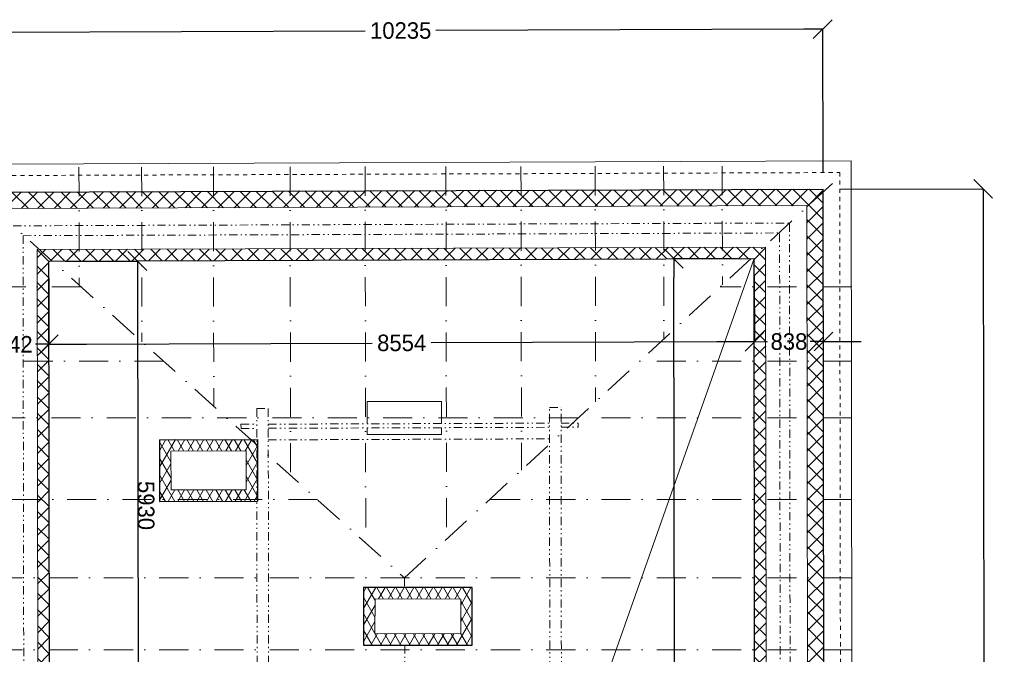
# Model space of a CAD drawing. Extents: x 25031 to 63966, y -28982 to 9473.
# Tile 12 of 12: x 50524 to 62464, y 1777 to 9473. Entities that reach past the tile are written whole.
import ezdxf

# ---------------------------------------------------------------- set-up
doc = ezdxf.new("R2010")
doc.units = 0
doc.header["$MEASUREMENT"] = 0
for name, pattern in [('Čerchovaná', [670.277762, 352.777767, -176.388884, 0, -141.111112]), ('Čerchovaná se dvěma tečkami S', [250, 100, -40, 15, -40, 15, -40]), ('čárkovaná S', [100, 50, -50])]:
    doc.linetypes.add(name, pattern=pattern)
for name, color, linetype, lineweight in [('2D VÝPLNĚ_Číslo_pera__4', 91, 'Continuous', 13), ('hřeben_Číslo_pera__1', 7, 'Continuous', 15), ('komín_Číslo_pera__1', 7, 'Continuous', 15), ('komín_Číslo_pera__2', 1, 'Continuous', 25), ('krokve_Číslo_pera__1', 7, 'Continuous', 15), ('vodorovné konstrukce_Číslo_pera__1', 7, 'Continuous', 15), ('zdi_Číslo_pera__1', 7, 'Continuous', 15), ('zdi_Číslo_pera__2', 1, 'Continuous', 25), ('zdi_Číslo_pera__7', 7, 'Continuous', 20)]:
    doc.layers.add(name, color=color, linetype=linetype, lineweight=lineweight)
doc.layers.add('blok I_pohled4_terén_Číslo_pera__241', color=9, linetype='Continuous', lineweight=13, true_color=0x808080)
doc.layers.add('KÓTY.ZÁKLADNÍ', color=7, linetype='Continuous')
doc.styles.add('GENERATED_STYLE_2', font='txt')
doc.dimstyles.new('GENERATED_STYLE__1', dxfattribs={"dimtxt": 200, "dimasz": 228, "dimexe": 0.18, "dimexo": 200, "dimgap": 0.09, "dimtad": 1, "dimtih": 1, "dimtoh": 1, "dimdec": 0, "dimzin": 0, "dimdsep": 46, "dimtxsty": 'GENERATED_STYLE_2', "dimblk": 'ARROWHEAD_6', "dimblk1": 'ARROWHEAD_6', "dimblk2": 'ARROWHEAD_6', "dimcen": 0.09, "dimclrd": 256, "dimclre": 256, "dimclrt": 256, "dimazin": 0, "dimtfac": 1, "dimtdec": 4, "dimtmove": 0, "dimatfit": 3, "dimfxl": 0, "dimtolj": 1, "dimtzin": 0, "dimarcsym": 0})
doc.dimstyles.new('GENERATED_STYLE__2', dxfattribs={"dimtxt": 200, "dimasz": 228, "dimexe": 0.18, "dimexo": 200, "dimgap": 0.09, "dimtad": 1, "dimdec": 0, "dimzin": 0, "dimdsep": 46, "dimtxsty": 'GENERATED_STYLE_2', "dimblk": 'ARROWHEAD_6', "dimblk1": 'ARROWHEAD_6', "dimblk2": 'ARROWHEAD_6', "dimcen": 0.09, "dimclrd": 256, "dimclre": 256, "dimclrt": 256, "dimazin": 0, "dimtfac": 1, "dimtdec": 4, "dimtmove": 0, "dimatfit": 3, "dimfxl": 0, "dimtolj": 1, "dimtzin": 0, "dimarcsym": 0})
pattern_1 = [(45, (0, 0), (-98.99495, 98.99495), []), (135, (0, 0), (98.99495, 98.99495), [])]
pattern_2 = [(60, (0, 0), (-86.60254, 50), []), (120, (0, 0), (86.60254, 50), [])]

# ---------------------------------------------------------------- blocks, each defined once
blk = doc.blocks.new('ARROWHEAD_6')
at = {"linetype": 'Continuous'}
for p, q in [((0, 0), (-1, 0)), ((-0.5, -0.5), (0.5, 0.5))]:
    blk.add_line(p, q, dxfattribs=at)
blk = doc.blocks.new('*D1004')
at = {"layer": 'Defpoints', "color": 0, "linetype": 'Continuous', "transparency": 16777216}
for p in [(60261, 9358), (60268, 7418), (50033, 7381)]:
    blk.add_point(p, dxfattribs=at)
at = {"layer": 'KÓTY.ZÁKLADNÍ', "linetype": 'Continuous', "lineweight": -2, "transparency": 16777216}
for p, q in [((50033, 7581), (50026, 9322)), ((50254, 9322), (54715, 9338)), ((60033, 9357), (55572, 9341)), ((60267, 7618), (60261, 9358))]:
    blk.add_line(p, q, dxfattribs=at)
at = {"layer": 'KÓTY.ZÁKLADNÍ', "linetype": 'Continuous', "lineweight": -2, "transparency": 16777216, "xscale": 228, "yscale": 228, "zscale": 228}
for p, rotation in [((50026, 9321), 180.2057429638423), ((60261, 9358), 0.2057429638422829)]:
    blk.add_blockref('ARROWHEAD_6', p, dxfattribs=dict(at, rotation=rotation))
at = {"layer": 'KÓTY.ZÁKLADNÍ', "linetype": 'Continuous', "transparency": 16777216, "insert": (55144, 9340), "char_height": 200, "attachment_point": 5, "style": 'GENERATED_STYLE_2'}
blk.add_mtext('\\A1;10235', dxfattribs=at)
blk = doc.blocks.new('*D1005')
at = {"layer": 'Defpoints', "color": 0, "linetype": 'Continuous', "transparency": 16777216}
for p in [(60268, 7418), (60316, -26928), (62256, -26925)]:
    blk.add_point(p, dxfattribs=at)
at = {"layer": 'KÓTY.ZÁKLADNÍ', "linetype": 'Continuous', "lineweight": -2, "transparency": 16777216}
for p, q in [((60468, 7418), (62208, 7421)), ((62208, 7193), (62255, -26697)), ((60516, -26927), (62256, -26925))]:
    blk.add_line(p, q, dxfattribs=at)
at = {"layer": 'KÓTY.ZÁKLADNÍ', "linetype": 'Continuous', "lineweight": -2, "transparency": 16777216, "xscale": 228, "yscale": 228, "zscale": 228}
for p, rotation in [((62208, 7421), 90.07983669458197), ((62256, -26925), 270.079836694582)]:
    blk.add_blockref('ARROWHEAD_6', p, dxfattribs=dict(at, rotation=rotation))
at = {"layer": 'KÓTY.ZÁKLADNÍ', "linetype": 'Continuous', "transparency": 16777216, "insert": (62332, -9752), "char_height": 200, "attachment_point": 5, "rotation": 270.0798, "style": 'GENERATED_STYLE_2'}
blk.add_mtext('\\A1;34346', dxfattribs=at)
blk = doc.blocks.new('*D1020')
at = {"layer": 'Defpoints', "color": 0, "linetype": 'Continuous', "transparency": 16777216}
for p in [(50875, 6544), (50885, 614), (51961, 616)]:
    blk.add_point(p, dxfattribs=at)
at = {"layer": 'KÓTY.ZÁKLADNÍ', "linetype": 'Continuous', "lineweight": -2, "transparency": 16777216}
for p, q in [((51075, 6545), (51951, 6546)), ((51951, 6318), (51961, 844)), ((51085, 615), (51961, 616))]:
    blk.add_line(p, q, dxfattribs=at)
at = {"layer": 'KÓTY.ZÁKLADNÍ', "linetype": 'Continuous', "lineweight": -2, "transparency": 16777216, "xscale": 228, "yscale": 228, "zscale": 228}
for p, rotation in [((51951, 6546), 90.09565909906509), ((51961, 616), 270.0956590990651)]:
    blk.add_blockref('ARROWHEAD_6', p, dxfattribs=dict(at, rotation=rotation))
at = {"layer": 'KÓTY.ZÁKLADNÍ', "linetype": 'Continuous', "transparency": 16777216, "insert": (52056, 3581), "char_height": 200, "attachment_point": 5, "rotation": 270.0957, "style": 'GENERATED_STYLE_2'}
blk.add_mtext('\\A1;5930', dxfattribs=at)
blk = doc.blocks.new('*D1039')
at = {"layer": 'Defpoints', "color": 0, "linetype": 'Continuous', "transparency": 16777216}
for p in [(50875, 6544), (50036, 5723), (50878, 5536)]:
    blk.add_point(p, dxfattribs=at)
at = {"layer": 'KÓTY.ZÁKLADNÍ', "linetype": 'Continuous', "lineweight": -2, "transparency": 16777216}
for p, q in [((50876, 6344), (50878, 5536)), ((49809, 5532), (49581, 5532)), ((50037, 5533), (50200, 5534)), ((50037, 5523), (50037, 5533)), ((50878, 5536), (50715, 5536)), ((51106, 5537), (51334, 5538))]:
    blk.add_line(p, q, dxfattribs=at)
at = {"layer": 'KÓTY.ZÁKLADNÍ', "linetype": 'Continuous', "lineweight": -2, "transparency": 16777216, "xscale": 228, "yscale": 228, "zscale": 228}
for p, rotation in [((50037, 5533), 0.2057429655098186), ((50878, 5536), 180.2057429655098)]:
    blk.add_blockref('ARROWHEAD_6', p, dxfattribs=dict(at, rotation=rotation))
at = {"layer": 'KÓTY.ZÁKLADNÍ', "linetype": 'Continuous', "transparency": 16777216, "insert": (50458, 5535), "char_height": 200, "attachment_point": 5, "style": 'GENERATED_STYLE_2'}
blk.add_mtext('\\A1;842', dxfattribs=at)
blk = doc.blocks.new('*D1040')
at = {"layer": 'Defpoints', "color": 0, "linetype": 'Continuous', "transparency": 16777216}
for p in [(59429, 6575), (50875, 6544), (59433, 5567)]:
    blk.add_point(p, dxfattribs=at)
at = {"layer": 'KÓTY.ZÁKLADNÍ', "linetype": 'Continuous', "lineweight": -2, "transparency": 16777216}
for p, q in [((50876, 6344), (50878, 5536)), ((59430, 6375), (59433, 5567)), ((51106, 5537), (54798, 5550)), ((59205, 5566), (55513, 5553))]:
    blk.add_line(p, q, dxfattribs=at)
at = {"layer": 'KÓTY.ZÁKLADNÍ', "linetype": 'Continuous', "lineweight": -2, "transparency": 16777216, "xscale": 228, "yscale": 228, "zscale": 228}
for p, rotation in [((50878, 5536), 180.2057429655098), ((59433, 5567), 0.2057429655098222)]:
    blk.add_blockref('ARROWHEAD_6', p, dxfattribs=dict(at, rotation=rotation))
at = {"layer": 'KÓTY.ZÁKLADNÍ', "linetype": 'Continuous', "transparency": 16777216, "insert": (55156, 5552), "char_height": 200, "attachment_point": 5, "style": 'GENERATED_STYLE_2'}
blk.add_mtext('\\A1;8554', dxfattribs=at)
blk = doc.blocks.new('*D1041')
at = {"layer": 'Defpoints', "color": 0, "linetype": 'Continuous', "transparency": 16777216}
for p in [(59429, 6575), (60270, 5650), (60271, 5570)]:
    blk.add_point(p, dxfattribs=at)
at = {"layer": 'KÓTY.ZÁKLADNÍ', "linetype": 'Continuous', "lineweight": -2, "transparency": 16777216}
for p, q in [((59430, 6375), (59433, 5567)), ((59205, 5566), (58977, 5565)), ((59433, 5567), (59594, 5568)), ((60271, 5570), (60109, 5569)), ((60271, 5450), (60271, 5570)), ((60499, 5571), (60727, 5572))]:
    blk.add_line(p, q, dxfattribs=at)
at = {"layer": 'KÓTY.ZÁKLADNÍ', "linetype": 'Continuous', "lineweight": -2, "transparency": 16777216, "xscale": 228, "yscale": 228, "zscale": 228}
for p, rotation in [((59433, 5567), 0.2057429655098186), ((60271, 5570), 180.2057429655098)]:
    blk.add_blockref('ARROWHEAD_6', p, dxfattribs=dict(at, rotation=rotation))
at = {"layer": 'KÓTY.ZÁKLADNÍ', "linetype": 'Continuous', "transparency": 16777216, "insert": (59852, 5568), "char_height": 200, "attachment_point": 5, "style": 'GENERATED_STYLE_2'}
blk.add_mtext('\\A1;838', dxfattribs=at)
blk = doc.blocks.new('*D1042')
at = {"layer": 'Defpoints', "color": 0, "linetype": 'Continuous', "transparency": 16777216}
for p in [(58456, 6574), (59429, 6575), (59475, -26088)]:
    blk.add_point(p, dxfattribs=at)
at = {"layer": 'KÓTY.ZÁKLADNÍ', "linetype": 'Continuous', "lineweight": -2, "transparency": 16777216}
for p, q in [((59229, 6575), (58456, 6574)), ((58502, -25861), (58457, 6346)), ((59275, -26088), (58502, -26089))]:
    blk.add_line(p, q, dxfattribs=at)
at = {"layer": 'KÓTY.ZÁKLADNÍ', "linetype": 'Continuous', "lineweight": -2, "transparency": 16777216, "xscale": 228, "yscale": 228, "zscale": 228}
for p, rotation in [((58456, 6574), 90.079836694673), ((58502, -26089), 270.079836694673)]:
    blk.add_blockref('ARROWHEAD_6', p, dxfattribs=dict(at, rotation=rotation))
at = {"layer": 'KÓTY.ZÁKLADNÍ', "linetype": 'Continuous', "transparency": 16777216, "insert": (58579, -9757), "char_height": 200, "attachment_point": 5, "rotation": 270.0798, "style": 'GENERATED_STYLE_2'}
blk.add_mtext('\\A1;32663', dxfattribs=at)

msp = doc.modelspace()

# ---------------------------------------------------------------- hatches: boundary and pattern name
at = {"layer": '2D VÝPLNĚ_Číslo_pera__4', "linetype": 'Continuous'}
h = msp.add_hatch(dxfattribs=at)
h.set_pattern_fill('TEPELNA_IZOLACE_EPS', color=256, style=0, pattern_type=2)
h.set_pattern_definition(pattern_1)
h.paths.add_polyline_path([(50073.7, -16735.5), (27085.4, -16738.6), (27121.6, -26927.5), (60315.8, -26927.5), (60267.9, 7418.2), (50033.4, 7381.4)], flags=0)
h.paths.add_polyline_path([(27320.9, -26727.5), (27286.1, -16938.6), (50274, -16935.4), (50233.7, 7182.2), (60068.2, 7217.5), (60115.5, -26727.5)], flags=0)
h = msp.add_hatch(dxfattribs=at)
h.set_pattern_fill('TEPELNA_IZOLACE_EPS', color=256, style=0, pattern_type=2)
h.set_pattern_definition(pattern_1)
h.paths.add_polyline_path([(43739.2, -26087.5), (43739.2, -26227.5), (59614.8, -26227.5), (59568.9, 6715.7), (50734.6, 6683.9), (50745, 413.9), (55395, 430.6), (55395.8, -79.4), (55595.9, -79), (55594.7, 631.4), (50884.7, 614.4), (50874.8, 6544.5), (59429.1, 6575.2), (59474.6, -26087.5)], flags=0)
h = msp.add_hatch(dxfattribs=at)
h.set_pattern_fill('TEPELNA_IZOLACE_MINERÁL', color=256, style=0, pattern_type=2)
h.set_pattern_definition(pattern_2)
h.paths.add_polyline_path([(53408.4, 4383.5), (52218.4, 4379.3), (52219.7, 3629.3), (53409.7, 3633.5)], flags=0)
h.paths.add_polyline_path([(52359.4, 3769.8), (52358.7, 4239.8), (53268.7, 4243), (53269.4, 3773)], flags=0)
h = msp.add_hatch(dxfattribs=at)
h.set_pattern_fill('TEPELNA_IZOLACE_MINERÁL', color=256, style=0, pattern_type=2)
h.set_pattern_definition(pattern_2)
h.paths.add_polyline_path([(54692.3, 1887.5), (56012.3, 1886.7), (56012.8, 2586.7), (54692.8, 2587.5)], flags=0)
h.paths.add_polyline_path([(54832.4, 2027.4), (54832.7, 2447.4), (55872.7, 2446.7), (55872.4, 2026.7)], flags=0)

# ---------------------------------------------------------------- linework, layer by layer
at = {"layer": 'blok I_pohled4_terén_Číslo_pera__241', "linetype": 'Continuous'}
msp.add_line((54318.8, -7920.5), (59429.1, 6575.2), dxfattribs=at)
at = {"layer": 'hřeben_Číslo_pera__1', "linetype": 'Čerchovaná se dvěma tečkami S'}
for p, q in [((55191, 2702.5), (55191.2, 2587.2)), ((55192.4, 1887.2), (55202.2, -3962.8))]:
    msp.add_line(p, q, dxfattribs=at)
at = {"layer": 'komín_Číslo_pera__1', "linetype": 'Continuous'}
for p, q in [((52358.7, 4239.8), (53268.7, 4243)), ((52358.7, 4239.8), (52359.4, 3769.8)), ((53268.7, 4243), (53269.4, 3773)), ((52359.4, 3769.8), (53269.4, 3773)), ((54832.7, 2447.4), (54832.4, 2027.4)), ((55872.7, 2446.7), (54832.7, 2447.4)), ((55872.4, 2026.7), (55872.7, 2446.7)), ((54832.4, 2027.4), (55872.4, 2026.7))]:
    msp.add_line(p, q, dxfattribs=at)
at = {"layer": 'komín_Číslo_pera__2', "linetype": 'Continuous'}
for p, q in [((52218.4, 4379.3), (53408.4, 4383.5)), ((52218.4, 4379.3), (52219.7, 3629.3)), ((53408.4, 4383.5), (53409.7, 3633.5)), ((52219.7, 3629.3), (53409.7, 3633.5)), ((54692.8, 2587.5), (54692.3, 1887.5)), ((56012.8, 2586.7), (54692.8, 2587.5)), ((56012.3, 1886.7), (56012.8, 2586.7)), ((54692.3, 1887.5), (56012.3, 1886.7))]:
    msp.add_line(p, q, dxfattribs=at)
at = {"layer": 'krokve_Číslo_pera__1', "linetype": 'Čerchovaná'}
for p, q in [((49655.7, 7682.1), (55191, 2702.5)), ((51242.9, 7684.8), (51245.3, 6252.1)), ((52002.9, 7686.1), (52006.4, 5567.4)), ((52872.9, 7687.5), (52877.8, 4783.6)), ((53802.9, 7689.1), (53809.2, 3945.7)), ((54712.9, 7690.6), (54720.5, 3125.8)), ((55191, 2702.5), (60610.8, 7700.4)), ((55692.9, 7692.2), (55700.4, 3172.3)), ((56602.9, 7693.7), (56609.1, 4010.2)), ((57502.9, 7695.2), (57507.7, 4838.8)), ((58332.9, 7696.6), (58336.4, 5603.1)), ((59042.9, 7697.8), (59045.3, 6256.8)), ((51267.1, 6232.5), (49768, 6232.5)), ((60614.1, 6232.5), (59018.9, 6232.5)), ((52267.6, 5332.5), (49768, 5332.5)), ((60614.1, 5332.5), (58043, 5332.5)), ((57294.8, 4642.5), (49768, 4642.5)), ((60614.1, 4642.5), (57294.8, 4642.5)), ((54135, 3652.5), (49768, 3652.5)), ((60614.1, 3652.5), (56221.2, 3652.5)), ((60614.1, 2702.5), (49768, 2702.5)), ((60614.1, 1832.5), (49768, 1832.5))]:
    msp.add_line(p, q, dxfattribs=at)
at = {"layer": 'vodorovné konstrukce_Číslo_pera__1', "linetype": 'Čerchovaná se dvěma tečkami S'}
for p, q in [((50444.1, 6972.9), (59858.5, 7006.7)), ((59905, -26348.4), (59858.5, 7006.7)), ((50564.3, 6853.3), (59738.7, 6886.3)), ((50564.3, 6853.3), (50604.3, -17094)), ((59784.8, -26226), (59738.7, 6886.3)), ((53397.8, 4756.9), (53537.8, 4757.4)), ((53397.8, 4756.9), (53434.4, -17157.5)), ((53537.8, 4757.4), (53574.4, -17157.5)), ((56948, 4769.5), (57088, 4770)), ((56978.6, -17157.5), (56948, 4769.5)), ((57118.6, -17157.5), (57088, 4770)), ((53207.6, 4566.2), (53398.1, 4566.9)), ((53207.8, 4516.2), (53207.6, 4566.2)), ((53538.1, 4567.4), (56948.3, 4579.5)), ((57088.3, 4580), (57296.1, 4580.8)), ((57296.1, 4530.8), (57296.1, 4580.8)), ((53207.8, 4516.2), (53398.2, 4516.9)), ((53538.2, 4517.4), (56948.4, 4529.5)), ((57088.4, 4530), (57296.1, 4530.8)), ((53538.7, 4377.4), (56948.9, 4389.5))]:
    msp.add_line(p, q, dxfattribs=at)
at = {"layer": 'zdi_Číslo_pera__1', "linetype": 'Continuous'}
for p, q in [((49692.8, 7720.2), (60607.4, 7759.4)), ((60656.3, -27267.5), (60607.4, 7759.4)), ((50233.7, 7182.2), (60068.2, 7217.5)), ((60115.5, -26727.5), (60068.2, 7217.5)), ((50734.6, 6683.9), (59568.9, 6715.7)), ((59614.6, -26052.5), (59568.9, 6715.7)), ((50734.6, 6683.9), (50745, 413.9))]:
    msp.add_line(p, q, dxfattribs=at)
at = {"layer": 'zdi_Číslo_pera__1', "linetype": 'čárkovaná S'}
for p in [(49833.1, 7580.7), (60516.1, -27127.5)]:
    msp.add_line(p, (60467.6, 7618.9), dxfattribs=at)
at = {"layer": 'zdi_Číslo_pera__2', "linetype": 'Continuous'}
for p, q in [((50033.4, 7381.4), (60267.9, 7418.2)), ((60315.8, -26927.5), (60267.9, 7418.2)), ((50874.8, 6544.5), (59429.1, 6575.2)), ((59474.6, -26087.5), (59429.1, 6575.2)), ((50874.8, 6544.5), (50884.7, 614.4))]:
    msp.add_line(p, q, dxfattribs=at)
at = {"layer": 'zdi_Číslo_pera__7', "linetype": 'Continuous', "flags": 128}
for points in [[(54737.8, 4571.7), (54737.8, 4843.2), (55637.8, 4843.3), (55637.8, 4574.9)], [(55637.8, 4524.9), (55637.8, 4441.8), (54737.8, 4441.7), (54737.8, 4521.7)]]:
    msp.add_lwpolyline(points, dxfattribs=at)

# ---------------------------------------------------------------- dimensions: what is measured, and where the dimension line sits
at = {"layer": 'KÓTY.ZÁKLADNÍ', "linetype": 'Continuous'}
for base, p1, p2, angle, dimstyle, picture, middle in [((60261, 9358.2), (50033.4, 7381.4), (60267.9, 7418.2), 0.20574, 'GENERATED_STYLE__1', '*D1004', (55143.7, 9339.8)), ((62255.6, -26924.8), (60267.9, 7418.2), (60315.8, -26927.5), 270.07984, 'GENERATED_STYLE__2', '*D1005', (62331.7, -9751.8)), ((58456.3, 6573.8), (59474.6, -26087.5), (59429.1, 6575.2), 90.07984, 'GENERATED_STYLE__2', '*D1042', (58579.2, -9757.4)), ((59432.7, 5567), (50874.8, 6544.5), (59429.1, 6575.2), 0.20574, 'GENERATED_STYLE__1', '*D1040', (55155.6, 5551.6)), ((51961, 616.2), (50874.8, 6544.5), (50884.7, 614.4), 270.09566, 'GENERATED_STYLE__2', '*D1020', (52056.1, 3581.4)), ((60270.7, 5570), (59429.1, 6575.2), (60270.4, 5650.4), 0.20574, 'GENERATED_STYLE__1', '*D1041', (59851.7, 5568.5)), ((50878.4, 5536.3), (50036.2, 5723), (50874.8, 6544.5), 0.20574, 'GENERATED_STYLE__1', '*D1039', (50457.6, 5534.8))]:
    dim = msp.add_linear_dim(base=base, p1=p1, p2=p2, angle=angle, dimstyle=dimstyle, dxfattribs=at)
    dim.commit()
    dim.dimension.update_dxf_attribs({"geometry": picture, "text_midpoint": middle})

doc.saveas('drawing.dxf')
